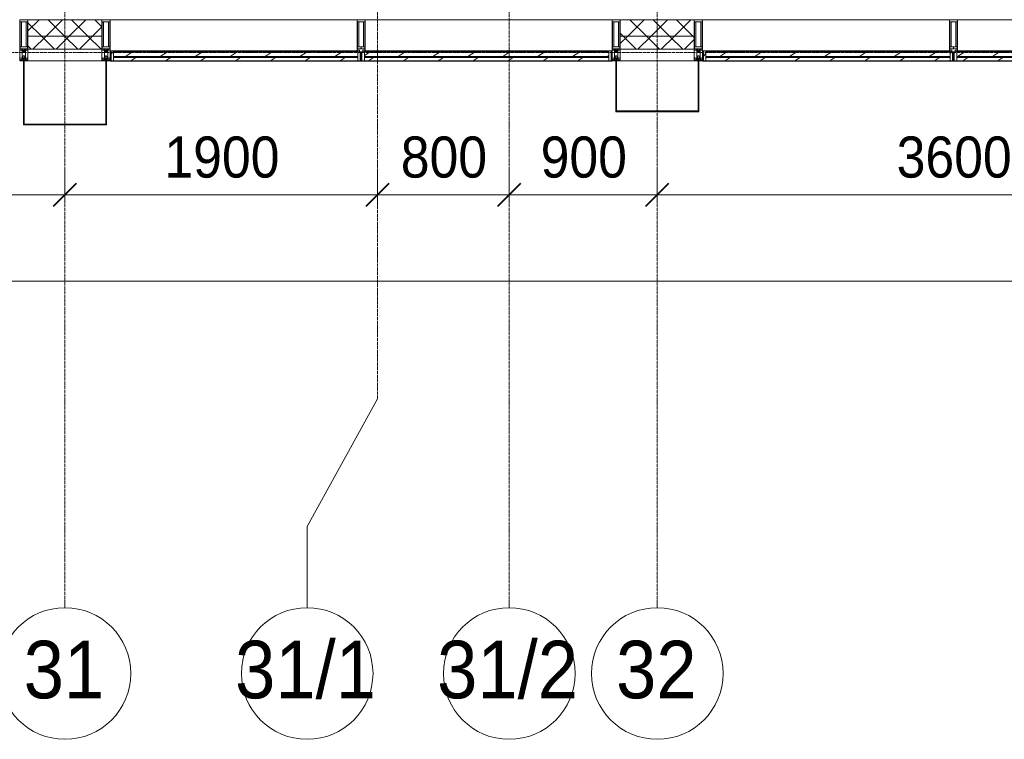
# Model space of a CAD drawing. Header units: millimetres. Extents: x 5617 to 140879, y 7718 to 151665.
# Tile 24 of 44: x 72050 to 78034, y 11226 to 15600. Entities that reach past the tile are written whole.
import ezdxf

# ---------------------------------------------------------------- set-up
doc = ezdxf.new("R2010")
doc.units = ezdxf.units.MM
doc.linetypes.add('ADSK_Линия сетки', pattern=[25, 20, -2.5, 0, -2.5])
doc.linetypes.add('Линия сетки', pattern=[25, 20, -2.5, 0, -2.5])
for name, color, linetype, lineweight in [('Импосты витража', 7, 'Continuous', 18), ('Колонны', 7, 'Continuous', 18), ('Оси', 7, 'Continuous', 9), ('Панели витража', 7, 'Continuous', 18), ('Размеры', 7, 'Continuous', 9), ('Размеры-100', 7, 'Continuous', 9), ('Стены разрез', 7, 'Continuous', 40), ('Стены штриховка', 7, 'Continuous', 40), ('Элементы узлов', 7, 'Continuous', 18)]:
    doc.layers.add(name, color=color, linetype=linetype, lineweight=lineweight)
doc.styles.add('Arial', font='arial.ttf', dxfattribs={"width": 0.9, "height": 250})
doc.styles.add('Arial_1', font='arial.ttf', dxfattribs={"width": 0.9, "height": 350})
doc.dimstyles.new('Основной_2_5_мм', dxfattribs={"dimscale": 304.8, "dimtxt": 255.06485, "dimasz": 0.463911, "dimexe": 0.492126, "dimexo": 0.492126, "dimgap": 0.098425, "dimtad": 1, "dimdec": 0, "dimdsep": 46, "dimtxsty": 'Arial', "dimblk1": 'OBLIQUE', "dimblk2": 'OBLIQUE', "dimsah": 1, "dimcen": 0.09, "dimdle": 0.492126, "dimazin": 2, "dimtfac": 1, "dimtdec": 4, "dimtix": 1, "dimtmove": 0, "dimatfit": 3, "dimfxl": 1, "dimtvp": 1, "dimtolj": 1, "dimtzin": 0, "dimlwd": 20, "dimlwe": 20, "dimarcsym": 2})
pattern_1 = [(45, (0, 0), (-70.71068, 70.71068), []), (135, (0, 0), (-70.71068, -70.71068), [])]
pattern_2 = [(225, (124912.5, 15350), (106.06602, -106.06602), [])]
pattern_3 = [(225, (128512.5, 15350), (106.06602, -106.06602), [])]
pattern_4 = [(225, (123387.5, 15350), (106.06602, -106.06602), [])]
pattern_5 = [(225, (126987.5, 15350), (106.06602, -106.06602), [])]

# ---------------------------------------------------------------- blocks, each defined once
blk = doc.blocks.new('Rectangular Mullion - R_StandardFrame_50Wx250H-7119914-МКСС_К4_L01_1_4_350__Техпространство_лоток')
at = {"layer": 'Импосты витража', "color": 253, "lineweight": 5, "true_color": 0xaaaaaa}
blk.add_line((82525, 15350), (82975, 15350), dxfattribs=at)
blk = doc.blocks.new('Rectangular Mullion - 50Wx250H-2623690-МКСС_К4_L01_1_4_350__Техпространство_лоток')
at = {"layer": 'Элементы узлов', "color": 253, "lineweight": 5, "true_color": 0xaaaaaa}
for p, q in [((-25, 65.2), (-25, 250)), ((-25, 250), (0, 250)), ((25, 250), (0, 250)), ((25, 65.2), (25, 250)), ((-23, 237.3), (0, 237.3)), ((-23, 237.3), (-23, 73.6)), ((-14.9, 84), (-14.9, 237.3)), ((23, 237.3), (0, 237.3)), ((14.9, 84), (14.9, 237.3)), ((23, 237.3), (23, 73.6)), ((-14, 65.2), (-25, 65.2)), ((0, 84), (-23, 84)), ((-0.5, 73.6), (-23, 73.6)), ((-14, 71.3), (-14, 65.2)), ((-10, 71.3), (-14, 71.3)), ((-10, 53), (-10, 71.3)), ((-7, 65.2), (-5.9, 67.3)), ((-7, 65.2), (-7, 54.7)), ((-4.1, 67.3), (-5.9, 67.3)), ((-4.1, 67.3), (-2.9, 65.1)), ((-2.9, 65.1), (-2.9, 54.6)), ((0, 84), (23, 84)), ((0.5, 73.6), (23, 73.6)), ((4.1, 67.3), (2.9, 65.1)), ((2.9, 65.1), (2.9, 54.6)), ((4.1, 67.3), (5.9, 67.3)), ((7, 65.2), (5.9, 67.3)), ((7, 65.2), (7, 54.7)), ((10, 71.3), (14, 71.3)), ((10, 53), (10, 71.3)), ((14, 71.3), (14, 65.2)), ((14, 65.2), (25, 65.2)), ((-23.8, 14.6), (-25, 14.2)), ((-25, 0), (-25, 14.2)), ((-22.3, 17), (-23.8, 17)), ((-23.8, 17), (-23.8, 14.6)), ((-22.5, 10.6), (-23.8, 14.6)), ((-22.5, 10.6), (-23.7, 9.9)), ((-23.7, 1.3), (-23.7, 9.9)), ((-23.7, 1.3), (-11.8, 1.3)), ((-23.2, 10.2), (-22.5, 8)), ((-22.5, 8), (-22.5, 4.5)), ((-21.3, 4.5), (-22.5, 4.5)), ((-22.3, 17), (-22.3, 16)), ((-22.3, 16), (-21.3, 16)), ((-19, 17.6), (-21.3, 16)), ((-21.3, 4.5), (-21.3, 6.5)), ((-21.3, 6.5), (-14.2, 6.5)), ((-18.4, 16.6), (-19, 17.6)), ((-7.4, 16.6), (-18.4, 16.6)), ((-14.2, 6.5), (-14.2, 4.5)), ((-13.2, 4.5), (-14.2, 4.5)), ((-13.2, 4.5), (-12.2, 7.2)), ((-12.7, 7.6), (-11.3, 11.4)), ((-12.7, 7.6), (-11.8, 6.9)), ((-12.2, 9), (-12.2, 14.8)), ((-12.2, 14.8), (0, 14.8)), ((-11.8, 1.3), (-11.8, 6.9)), ((-10.5, 11.2), (-11.3, 11.4)), ((-10.5, 1.5), (-10.5, 11.2)), ((-4.8, 1.5), (-10.5, 1.5)), ((-8.7, 53), (-10, 53)), ((-10, 53), (-10, 17)), ((-10, 17), (-7.5, 17)), ((-8.7, 53), (-7, 54.7)), ((-8.5, 23), (-1.5, 30)), ((-8.5, 18.5), (-8.5, 23)), ((-7.5, 18.5), (-8.5, 18.5)), ((-7.5, 17), (-7.5, 18.5)), ((-7.4, 18), (-7.4, 16.6)), ((-2.6, 18), (-7.4, 18)), ((0, 8), (-4.8, 8)), ((-4.8, 1.5), (-4.8, 8)), ((-1.3, 53), (-2.9, 54.6)), ((-2.6, 18), (-2.6, 16.8)), ((-2.6, 16.8), (0, 16.8)), ((-1.5, 30), (0, 30)), ((0, 53), (-1.3, 53)), ((0, 53), (1.3, 53)), ((1.5, 30), (0, 30)), ((2.6, 16.8), (0, 16.8)), ((0, 14.8), (0, 16.8)), ((0, 14.8), (0, 16.8)), ((12.2, 14.8), (0, 14.8)), ((0, 0), (0, 8)), ((0, 8), (4.8, 8)), ((0, 0), (0, 8)), ((1.3, 53), (2.9, 54.6)), ((8.5, 23), (1.5, 30)), ((2.6, 18), (2.6, 16.8)), ((2.6, 18), (7.4, 18)), ((4.8, 1.5), (4.8, 8)), ((4.8, 1.5), (10.5, 1.5)), ((8.7, 53), (7, 54.7)), ((7.4, 18), (7.4, 16.6)), ((7.4, 16.6), (18.4, 16.6)), ((7.5, 18.5), (8.5, 18.5)), ((7.5, 17), (7.5, 18.5)), ((10, 17), (7.5, 17)), ((8.5, 18.5), (8.5, 23)), ((8.7, 53), (10, 53)), ((10, 53), (10, 17)), ((10.5, 11.2), (11.3, 11.4)), ((10.5, 1.5), (10.5, 11.2)), ((12.7, 7.6), (11.3, 11.4)), ((12.7, 7.6), (11.8, 6.9)), ((11.8, 1.3), (11.8, 6.9)), ((23.7, 1.3), (11.8, 1.3)), ((12.2, 9), (12.2, 14.8)), ((13.2, 4.5), (12.2, 7.2)), ((13.2, 4.5), (14.2, 4.5)), ((21.3, 6.5), (14.2, 6.5)), ((14.2, 6.5), (14.2, 4.5)), ((18.4, 16.6), (19, 17.6)), ((19, 17.6), (21.3, 16)), ((22.3, 16), (21.3, 16)), ((21.3, 4.5), (21.3, 6.5)), ((21.3, 4.5), (22.5, 4.5)), ((22.3, 17), (22.3, 16)), ((22.3, 17), (23.8, 17)), ((22.5, 10.6), (23.8, 14.6)), ((22.5, 10.6), (23.7, 9.9)), ((23.2, 10.2), (22.5, 8)), ((22.5, 8), (22.5, 4.5)), ((23.7, 1.3), (23.7, 9.9)), ((23.8, 17), (23.8, 14.6)), ((23.8, 14.6), (25, 14.2)), ((25, 0), (25, 14.2)), ((-25, 0), (0, 0)), ((25, 0), (0, 0))]:
    blk.add_line(p, q, dxfattribs=at)
for centre, start, end in [((-0.5, 73.1), 360, 90), ((0.5, 73.1), 90, 180)]:
    blk.add_arc(centre, 0.5, start, end, dxfattribs=at)
blk = doc.blocks.new('Rectangular Mullion - R_StandardFrame_50Wx250H-6301897-МКСС_К4_L01_1_4_350__Техпространство_лоток')
at = {"layer": 'Импосты витража', "color": 253, "lineweight": 5, "true_color": 0xaaaaaa}
for p, q in [((-25, 0), (-25, 250)), ((-25, 250), (25, 250)), ((25, 250), (25, 0)), ((-2.5, 0), (-25, 0)), ((25, 0), (2.5, 0))]:
    blk.add_line(p, q, dxfattribs=at)
blk = doc.blocks.new('Rectangular Mullion - R_StandardFrame_50Wx250H-V10-МКСС_К4_L01_1_4_350__Техпространство_лоток')
at = {"layer": 'Импосты витража', "color": 253, "lineweight": 5, "true_color": 0xaaaaaa}
for p, q in [((-25, 0), (-25, 250)), ((-25, 250), (25, 250)), ((25, 250), (25, 0)), ((-2.5, 0), (-25, 0)), ((25, 0), (2.5, 0))]:
    blk.add_line(p, q, dxfattribs=at)
blk = doc.blocks.new('A_PAN_VentilationGrill - Горизонтальные_Стекло-V44-МКСС_К4_L01_1_4_350__Техпространство_лоток')
at = {"layer": 'Панели витража', "lineweight": 5}
h = blk.add_hatch(dxfattribs=at)
h.set_pattern_fill('FP_144', color=256, style=0, pattern_type=2)
h.set_pattern_definition(pattern_2)
h.paths.add_polyline_path([(42.3, 3), (-732.5, 3), (-732.5, 0), (732.5, 0), (732.5, 3), (483.1, 3)])
h = blk.add_hatch(dxfattribs=at)
h.set_pattern_fill('FP_144', color=256, style=0, pattern_type=2)
h.set_pattern_definition(pattern_2)
h.paths.add_polyline_path([(-757.5, 0), (-757.5, -60), (-742.5, -60), (-742.5, 0)])
h.paths.add_polyline_path([(757.5, 0), (742.5, 0), (742.5, -55.2), (757.5, -55), (757.5, -20)])
h = blk.add_hatch(dxfattribs=at)
h.set_pattern_fill('FP_143', color=256, style=0, pattern_type=2)
h.set_pattern_definition([(213.056, (124912.5, 7082.59), (20.16186, -124.93236), [])])
h.paths.add_polyline_path([(742.5, 0), (-742.5, 0), (-742.5, -20), (742.5, -20)])
h = blk.add_hatch(dxfattribs=at)
h.set_pattern_fill('FP_145', color=256, style=0, pattern_type=2)
h.set_pattern_definition([(213.056, (124912.5, 7034.82), (20.16186, -124.93236), [])])
h.paths.add_polyline_path([(42.3, -26.6), (-742.5, -26.6), (-742.5, -55), (742.5, -55), (742.4, -26.6), (483.1, -26.6)])
h = blk.add_hatch(dxfattribs=at)
h.set_pattern_fill('FP_144', color=256, style=0, pattern_type=2)
h.set_pattern_definition(pattern_2)
h.paths.add_polyline_path([(42.3, -55), (-742.5, -55), (-742.5, -60), (737.5, -60), (737.5, -55), (483.1, -55)])
at = {"layer": 'Панели витража', "color": 253, "lineweight": 5, "true_color": 0xaaaaaa}
for p, q in [((-732.5, 3), (-762.5, 3)), ((-762.5, 3), (-762.5, -60)), ((-732.5, 0), (-732.5, 3)), ((732.5, 3), (-732.5, 3)), ((762.5, 3), (732.5, 3)), ((732.5, 3), (732.5, 0)), ((762.5, -55), (762.5, 3)), ((-757.5, -60), (-757.5, 0)), ((-757.5, 0), (-732.5, 0)), ((-742.5, -20), (-742.5, 0)), ((742.5, -20), (-742.5, -20)), ((-742.5, -20), (-742.5, -26.6)), ((-742.5, -26.6), (742.5, -26.6)), ((-742.5, -55), (-742.5, -26.6)), ((-742.5, -60), (-742.5, -55)), ((742.5, -55), (-742.5, -55)), ((-732.5, 0), (732.5, 0)), ((732.5, 0), (757.5, 0)), ((742.5, 0), (742.5, -20)), ((742.5, -26.6), (742.5, -20)), ((742.5, -26.6), (742.5, -55)), ((757.5, 0), (757.5, -55)), ((-762.5, -60), (-757.5, -60)), ((737.5, -60), (-742.5, -60))]:
    blk.add_line(p, q, dxfattribs=at)
blk = doc.blocks.new('A_PAN_VentilationGrill - Горизонтальные_Стекло-V45-МКСС_К4_L01_1_4_350__Техпространство_лоток')
at = {"layer": 'Панели витража', "lineweight": 5}
h = blk.add_hatch(dxfattribs=at)
h.set_pattern_fill('FP_147', color=256, style=0, pattern_type=2)
h.set_pattern_definition(pattern_3)
h.paths.add_polyline_path([(116.5, 3), (-732.5, 3), (-732.5, 0), (732.5, 0), (732.5, 3), (557.2, 3)])
h = blk.add_hatch(dxfattribs=at)
h.set_pattern_fill('FP_147', color=256, style=0, pattern_type=2)
h.set_pattern_definition(pattern_3)
h.paths.add_polyline_path([(-757.5, 0), (-757.5, -60), (-742.5, -60), (-742.5, 0)])
h.paths.add_polyline_path([(757.5, 0), (742.5, 0), (742.5, -55.2), (757.5, -55), (757.5, -20)])
h = blk.add_hatch(dxfattribs=at)
h.set_pattern_fill('FP_146', color=256, style=0, pattern_type=2)
h.set_pattern_definition([(213.056, (128512.5, 7082.59), (20.16186, -124.93236), [])])
h.paths.add_polyline_path([(742.5, 0), (-742.5, 0), (-742.5, -20), (742.5, -20)])
h = blk.add_hatch(dxfattribs=at)
h.set_pattern_fill('FP_148', color=256, style=0, pattern_type=2)
h.set_pattern_definition([(213.056, (128512.5, 7034.82), (20.16186, -124.93236), [])])
h.paths.add_polyline_path([(116.5, -26.6), (-742.5, -26.6), (-742.5, -55), (742.5, -55), (742.4, -26.6), (557.2, -26.6)])
h = blk.add_hatch(dxfattribs=at)
h.set_pattern_fill('FP_147', color=256, style=0, pattern_type=2)
h.set_pattern_definition(pattern_3)
h.paths.add_polyline_path([(116.5, -55), (-742.5, -55), (-742.5, -60), (737.5, -60), (737.5, -55), (557.2, -55)])
at = {"layer": 'Панели витража', "color": 253, "lineweight": 5, "true_color": 0xaaaaaa}
for p, q in [((-732.5, 3), (-762.5, 3)), ((-762.5, 3), (-762.5, -60)), ((-732.5, 0), (-732.5, 3)), ((732.5, 3), (-732.5, 3)), ((762.5, 3), (732.5, 3)), ((732.5, 3), (732.5, 0)), ((762.5, -55), (762.5, 3)), ((-757.5, -60), (-757.5, 0)), ((-757.5, 0), (-732.5, 0)), ((-742.5, -20), (-742.5, 0)), ((742.5, -20), (-742.5, -20)), ((-742.5, -20), (-742.5, -26.6)), ((-742.5, -26.6), (742.5, -26.6)), ((-742.5, -55), (-742.5, -26.6)), ((-742.5, -60), (-742.5, -55)), ((742.5, -55), (-742.5, -55)), ((-732.5, 0), (732.5, 0)), ((732.5, 0), (757.5, 0)), ((742.5, 0), (742.5, -20)), ((742.5, -26.6), (742.5, -20)), ((742.5, -26.6), (742.5, -55)), ((757.5, 0), (757.5, -55)), ((-762.5, -60), (-757.5, -60)), ((737.5, -60), (-742.5, -60))]:
    blk.add_line(p, q, dxfattribs=at)
blk = doc.blocks.new('Rectangular Mullion - R_InvisibleFrame_50Wx250H-7119915-МКСС_К4_L01_1_4_350__Техпространство_лоток')
at = {"layer": 'Импосты витража', "color": 253, "lineweight": 5, "true_color": 0xaaaaaa}
for p, q in [((88175, 15600), (89675, 15600)), ((89655, 15410), (89670, 15410))]:
    blk.add_line(p, q, dxfattribs=at)
blk = doc.blocks.new('A_PAN_VentilationGrill - Горизонтальные_Стекло-V47-МКСС_К4_L01_1_4_350__Техпространство_лоток')
at = {"layer": 'Панели витража', "lineweight": 5}
h = blk.add_hatch(dxfattribs=at)
h.set_pattern_fill('FP_153', color=256, style=0, pattern_type=2)
h.set_pattern_definition(pattern_4)
h.paths.add_polyline_path([(-711.4, 3), (-732.5, 3), (-732.5, 0), (732.5, 0), (732.5, 3), (-601.2, 3)])
h = blk.add_hatch(dxfattribs=at)
h.set_pattern_fill('FP_153', color=256, style=0, pattern_type=2)
h.set_pattern_definition(pattern_4)
h.paths.add_polyline_path([(-757.5, 0), (-757.5, -55), (-742.5, -55), (-742.5, 0)])
h.paths.add_polyline_path([(742.5, 0), (742.5, -60), (757.5, -60), (757.5, 0)])
h = blk.add_hatch(dxfattribs=at)
h.set_pattern_fill('FP_152', color=256, style=0, pattern_type=2)
h.set_pattern_definition([(213.056, (123387.5, 7082.59), (20.16186, -124.93236), [])])
h.paths.add_polyline_path([(742.5, 0), (-742.5, 0), (-742.5, -20), (742.5, -20)])
h = blk.add_hatch(dxfattribs=at)
h.set_pattern_fill('FP_154', color=256, style=0, pattern_type=2)
h.set_pattern_definition([(213.056, (123387.5, 7034.82), (20.16186, -124.93236), [])])
h.paths.add_polyline_path([(-739.7, -26.6), (-742.5, -26.6), (-742.4, -55), (742.5, -55), (742.5, -26.6), (-737.5, -26.6)])
h = blk.add_hatch(dxfattribs=at)
h.set_pattern_fill('FP_153', color=256, style=0, pattern_type=2)
h.set_pattern_definition(pattern_4)
h.paths.add_polyline_path([(742.5, -55), (-737.5, -55), (-736.6, -60), (742.5, -60)])
at = {"layer": 'Панели витража', "color": 253, "lineweight": 5, "true_color": 0xaaaaaa}
for p, q in [((-732.5, 3), (-762.5, 3)), ((-762.5, 3), (-762.5, -55)), ((-732.5, 0), (-732.5, 3)), ((732.5, 3), (-732.5, 3)), ((762.5, 3), (732.5, 3)), ((732.5, 3), (732.5, 0)), ((762.5, -60), (762.5, 3)), ((-757.5, -55), (-757.5, 0)), ((-757.5, 0), (-732.5, 0)), ((-742.5, -20), (-742.5, 0)), ((742.5, -20), (-742.5, -20)), ((-742.5, -20), (-742.5, -26.6)), ((-742.5, -26.6), (742.5, -26.6)), ((-742.5, -55), (-742.5, -26.6)), ((742.5, -55), (-742.5, -55)), ((-732.5, 0), (732.5, 0)), ((732.5, 0), (757.5, 0)), ((742.5, 0), (742.5, -20)), ((742.5, -26.6), (742.5, -20)), ((742.5, -26.6), (742.5, -55)), ((742.5, -55), (742.5, -60)), ((757.5, 0), (757.5, -60)), ((742.5, -60), (-737.5, -60)), ((757.5, -60), (762.5, -60))]:
    blk.add_line(p, q, dxfattribs=at)
blk = doc.blocks.new('A_PAN_VentilationGrill - Горизонтальные_Стекло-V48-МКСС_К4_L01_1_4_350__Техпространство_лоток')
at = {"layer": 'Панели витража', "lineweight": 5}
h = blk.add_hatch(dxfattribs=at)
h.set_pattern_fill('FP_156', color=256, style=0, pattern_type=2)
h.set_pattern_definition(pattern_5)
h.paths.add_polyline_path([(732.5, 3), (-732.5, 3), (-732.5, 0), (732.5, 0)])
h = blk.add_hatch(dxfattribs=at)
h.set_pattern_fill('FP_156', color=256, style=0, pattern_type=2)
h.set_pattern_definition(pattern_5)
h.paths.add_polyline_path([(-742.5, 0), (-757.5, 0), (-757.5, -55), (-742.5, -55), (-742.5, -20)])
h.paths.add_polyline_path([(757.5, 0), (742.5, 0), (742.5, -60), (757.5, -60), (757.5, -20)])
h = blk.add_hatch(dxfattribs=at)
h.set_pattern_fill('FP_155', color=256, style=0, pattern_type=2)
h.set_pattern_definition([(213.056, (126987.5, 7082.59), (20.16186, -124.93236), [])])
h.paths.add_polyline_path([(354.4, 0), (-742.5, 0), (-742.5, -20), (742.5, -20), (742.5, 0), (732.5, 0)])
h = blk.add_hatch(dxfattribs=at)
h.set_pattern_fill('FP_157', color=256, style=0, pattern_type=2)
h.set_pattern_definition([(213.056, (126987.5, 7034.82), (20.16186, -124.93236), [])])
h.paths.add_polyline_path([(-739.7, -26.6), (-742.5, -26.6), (-742.4, -55), (742.5, -55), (742.5, -26.6), (-737.5, -26.6)])
h = blk.add_hatch(dxfattribs=at)
h.set_pattern_fill('FP_156', color=256, style=0, pattern_type=2)
h.set_pattern_definition(pattern_5)
h.paths.add_polyline_path([(354.4, -55), (-737.5, -55), (-736.6, -60), (742.5, -60), (742.5, -55)])
at = {"layer": 'Панели витража', "color": 253, "lineweight": 5, "true_color": 0xaaaaaa}
for p, q in [((-732.5, 3), (-762.5, 3)), ((-762.5, 3), (-762.5, -55)), ((-732.5, 0), (-732.5, 3)), ((732.5, 3), (-732.5, 3)), ((762.5, 3), (732.5, 3)), ((732.5, 3), (732.5, 0)), ((762.5, -60), (762.5, 3)), ((-757.5, -55), (-757.5, 0)), ((-757.5, 0), (-732.5, 0)), ((-742.5, -20), (-742.5, 0)), ((742.5, -20), (-742.5, -20)), ((-742.5, -20), (-742.5, -26.6)), ((-742.5, -26.6), (742.5, -26.6)), ((-742.5, -55), (-742.5, -26.6)), ((742.5, -55), (-742.5, -55)), ((-732.5, 0), (732.5, 0)), ((732.5, 0), (757.5, 0)), ((742.5, 0), (742.5, -20)), ((742.5, -26.6), (742.5, -20)), ((742.5, -26.6), (742.5, -55)), ((742.5, -55), (742.5, -60)), ((757.5, 0), (757.5, -60)), ((742.5, -60), (-737.5, -60)), ((757.5, -60), (762.5, -60))]:
    blk.add_line(p, q, dxfattribs=at)
blk = doc.blocks.new('Rectangular Mullion - R_InvisibleFrame_50Wx250H-7119928-МКСС_К4_L01_1_4_350__Техпространство_лоток')
at = {"layer": 'Импосты витража', "color": 253, "lineweight": 5, "true_color": 0xaaaaaa}
for p, q in [((136550, 26575), (136550, 28075)), ((136740, 26580), (136740, 26595))]:
    blk.add_line(p, q, dxfattribs=at)
blk = doc.blocks.new('Rectangular Mullion - 50Wx250H-V6-МКСС_К4_L01_1_4_350__Техпространство_лоток')
at = {"layer": 'Элементы узлов', "color": 253, "lineweight": 5, "true_color": 0xaaaaaa}
for p, q in [((0, 250), (-25, 250)), ((-25, 250), (-25, 237.3)), ((-25, 65.2), (-25, 250)), ((-25, 250), (0, 250)), ((25, 250), (0, 250)), ((25, 250), (0, 250)), ((25, 237.3), (25, 250)), ((25, 65.2), (25, 250)), ((-23, 237.3), (0, 237.3)), ((-23, 237.3), (0, 237.3)), ((-23, 237.3), (-23, 73.6)), ((0, 237.3), (-14.9, 237.3)), ((-14.9, 237.3), (-14.9, 84)), ((-14.9, 84), (-14.9, 237.3)), ((14.9, 237.3), (0, 237.3)), ((0, 237.3), (23, 237.3)), ((23, 237.3), (0, 237.3)), ((14.9, 84), (14.9, 237.3)), ((14.9, 84), (14.9, 237.3)), ((23, 237.3), (23, 73.6)), ((-25, 73.6), (-25, 65.2)), ((-25, 65.2), (-25, 60.2)), ((-10, 65.2), (-25, 65.2)), ((-25, 65.2), (-25, 60.2)), ((-25, 65.2), (-10, 65.2)), ((-10, 65.2), (-25, 65.2)), ((0, 84), (-23, 84)), ((-23, 84), (-23, 73.6)), ((0, 84), (-23, 84)), ((-23, 73.6), (0, 73.6)), ((0, 73.6), (-23, 73.6)), ((-0.5, 73.6), (-23, 73.6)), ((-14.9, 84), (0, 84)), ((-10, 55), (-10, 65.2)), ((-10, 65.2), (-10, 55)), ((-10, 55), (-10, 65.2)), ((0, 84), (14.9, 84)), ((23, 84), (0, 84)), ((0, 84), (0, 73.6)), ((0, 84), (23, 84)), ((0, 73.6), (0, 84)), ((0, 73.6), (23, 73.6)), ((23, 73.6), (0, 73.6)), ((0.5, 73.6), (23, 73.6)), ((10, 65.2), (10, 55)), ((25, 65.2), (10, 65.2)), ((10, 55), (10, 65.2)), ((10, 65.2), (25, 65.2)), ((10, 65.2), (25, 65.2)), ((10, 55), (10, 65.2)), ((23, 73.6), (23, 84)), ((25, 65.2), (25, 73.6)), ((25, 65.2), (25, 60.2)), ((25, 60.2), (25, 65.2)), ((-10, 55), (-14, 55)), ((-14, 55), (-10, 55)), ((-10, 55), (0, 55)), ((0, 55), (-10, 55)), ((0, 55), (10, 55)), ((0, 55), (10, 55)), ((10, 55), (14, 55)), ((10, 55), (14, 55))]:
    blk.add_line(p, q, dxfattribs=at)
for centre, start, end in [((-14, 69.1), 218.97226, 270), ((-14, 69.1), 218.97226, 270), ((-14, 69.1), 218.97226, 270), ((14, 69.1), 270, 321.02774), ((14, 69.1), 270, 321.02774), ((14, 69.1), 270, 321.02774)]:
    blk.add_arc(centre, 14.1, start, end, dxfattribs=at)
blk = doc.blocks.new('Rectangular Mullion - R_InvisibleFrame_50Wx250H-V7-МКСС_К4_L01_1_4_350__Техпространство_лоток')
at = {"layer": 'Импосты витража', "color": 253, "lineweight": 5, "true_color": 0xaaaaaa}
for p, q in [((-25, 73.6), (-25, 237.3)), ((25, 237.3), (25, 73.6))]:
    blk.add_line(p, q, dxfattribs=at)
blk = doc.blocks.new('A_SLK_PAN_Type1 - Прямой тип панели-7163252-МКСС_К4_L01_1_4_350__Техпространство_лоток')
at = {"layer": 'Колонны', "lineweight": 5}
for p, q in [((-252.5, 310), (252.5, 310)), ((-252.5, 0), (-252.5, 310)), ((-247.5, 305), (-247.5, 0)), ((247.5, 305), (-247.5, 305)), ((247.5, 0), (247.5, 305)), ((252.5, 310), (252.5, 0)), ((-247.5, 0), (-252.5, 0)), ((252.5, 0), (247.5, 0))]:
    blk.add_line(p, q, dxfattribs=at)
blk = doc.blocks.new('A_SLK_PAN_Type1 - Прямой тип панели-7163271-МКСС_К4_L01_1_4_350__Техпространство_лоток')
at = {"layer": 'Колонны', "lineweight": 5}
for p, q in [((-252.5, 390), (252.5, 390)), ((-252.5, 0), (-252.5, 390)), ((-247.5, 385), (-247.5, 0)), ((247.5, 385), (-247.5, 385)), ((247.5, 0), (247.5, 385)), ((252.5, 390), (252.5, 0)), ((-247.5, 0), (-252.5, 0)), ((252.5, 0), (247.5, 0))]:
    blk.add_line(p, q, dxfattribs=at)
blk = doc.blocks.new('135_SLK_K4_AR_FCD_rvt-1-МКСС_К4_L01_1_4_350__Техпространство_лоток')
at = {"layer": 'Стены разрез', "lineweight": 5, "true_color": 0xaaaaaa}
h = blk.add_hatch(dxfattribs=at)
h.set_pattern_fill('FP_34', color=253, style=0, pattern_type=2)
h.set_pattern_definition(pattern_1)
h.paths.add_polyline_path([(122125, 15500), (122575, 15500), (122575, 15600), (122125, 15600)])
h = blk.add_hatch(dxfattribs=at)
h.set_pattern_fill('FP_34', color=253, style=0, pattern_type=2)
h.set_pattern_definition(pattern_1)
h.paths.add_polyline_path([(125751.6, 15500), (126175, 15500), (126175, 15600), (125725, 15600), (125725, 15500)])
h = blk.add_hatch(dxfattribs=at)
h.set_pattern_fill('FP_34', color=253, style=0, pattern_type=2)
h.set_pattern_definition(pattern_1)
h.paths.add_polyline_path([(122125, 15420), (122575, 15420), (122575, 15500), (122125, 15500), (122125, 15481.3)])
h = blk.add_hatch(dxfattribs=at)
h.set_pattern_fill('FP_34', color=253, style=0, pattern_type=2)
h.set_pattern_definition(pattern_1)
h.paths.add_polyline_path([(125725, 15420), (126175, 15420), (126175, 15500), (125725, 15500)])
at = {"layer": 'Стены разрез', "color": 253, "lineweight": 9, "true_color": 0xaaaaaa}
for p, q in [((122575, 15600), (122125, 15600)), ((122125, 15600), (122125, 15420)), ((122575, 15420), (122575, 15600)), ((126175, 15600), (125725, 15600)), ((125725, 15600), (125725, 15420)), ((126175, 15420), (126175, 15600)), ((122125, 15420), (122575, 15420)), ((125725, 15420), (126175, 15420))]:
    blk.add_line(p, q, dxfattribs=at)
at = {"layer": 'Стены штриховка', "color": 253, "lineweight": 9, "true_color": 0xaaaaaa}
for p, q in [((122125, 15500), (122575, 15500)), ((125725, 15500), (126175, 15500))]:
    blk.add_line(p, q, dxfattribs=at)
at = {"layer": 'Импосты витража', "color": 253, "lineweight": 5, "true_color": 0xaaaaaa, "extrusion": (0, 0, -1)}
for name, p in [('Rectangular Mullion - 50Wx250H-2623690-МКСС_К4_L01_1_4_350__Техпространство_лоток', (-122100, 15350)), ('Rectangular Mullion - R_StandardFrame_50Wx250H-V10-МКСС_К4_L01_1_4_350__Техпространство_лоток', (-122100, 15350)), ('Rectangular Mullion - 50Wx250H-2623690-МКСС_К4_L01_1_4_350__Техпространство_лоток', (-122600, 15350)), ('Rectangular Mullion - R_StandardFrame_50Wx250H-6301897-МКСС_К4_L01_1_4_350__Техпространство_лоток', (-122600, 15350)), ('Rectangular Mullion - 50Wx250H-V6-МКСС_К4_L01_1_4_350__Техпространство_лоток', (-124150, 15350)), ('Rectangular Mullion - R_InvisibleFrame_50Wx250H-V7-МКСС_К4_L01_1_4_350__Техпространство_лоток', (-124150, 15350)), ('Rectangular Mullion - 50Wx250H-2623690-МКСС_К4_L01_1_4_350__Техпространство_лоток', (-125700, 15350)), ('Rectangular Mullion - R_StandardFrame_50Wx250H-V10-МКСС_К4_L01_1_4_350__Техпространство_лоток', (-125700, 15350)), ('Rectangular Mullion - 50Wx250H-2623690-МКСС_К4_L01_1_4_350__Техпространство_лоток', (-126200, 15350)), ('Rectangular Mullion - R_StandardFrame_50Wx250H-6301897-МКСС_К4_L01_1_4_350__Техпространство_лоток', (-126200, 15350)), ('Rectangular Mullion - 50Wx250H-V6-МКСС_К4_L01_1_4_350__Техпространство_лоток', (-127750, 15350)), ('Rectangular Mullion - R_InvisibleFrame_50Wx250H-V7-МКСС_К4_L01_1_4_350__Техпространство_лоток', (-127750, 15350))]:
    blk.add_blockref(name, p, dxfattribs=at)
at = {"layer": 'Импосты витража', "color": 253, "lineweight": 5, "true_color": 0xaaaaaa, "rotation": 270.0000000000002}
for p in [(96050, 152150), (99650, 152150)]:
    blk.add_blockref('Rectangular Mullion - R_InvisibleFrame_50Wx250H-7119928-МКСС_К4_L01_1_4_350__Техпространство_лоток', p, dxfattribs=at)
at = {"layer": 'Импосты витража', "color": 253, "lineweight": 5, "true_color": 0xaaaaaa}
for name, p in [('Rectangular Mullion - R_InvisibleFrame_50Wx250H-7119915-МКСС_К4_L01_1_4_350__Техпространство_лоток', (36000, 0)), ('Rectangular Mullion - R_InvisibleFrame_50Wx250H-7119915-МКСС_К4_L01_1_4_350__Техпространство_лоток', (39600, 0)), ('Rectangular Mullion - R_StandardFrame_50Wx250H-7119914-МКСС_К4_L01_1_4_350__Техпространство_лоток', (39600, 0)), ('Rectangular Mullion - R_StandardFrame_50Wx250H-7119914-МКСС_К4_L01_1_4_350__Техпространство_лоток', (43200, 0))]:
    blk.add_blockref(name, p, dxfattribs=at)
at = {"layer": 'Колонны', "color": 253, "lineweight": 5, "true_color": 0xaaaaaa, "rotation": 180}
for name, p in [('A_SLK_PAN_Type1 - Прямой тип панели-7163271-МКСС_К4_L01_1_4_350__Техпространство_лоток', (122350, 15350)), ('A_SLK_PAN_Type1 - Прямой тип панели-7163252-МКСС_К4_L01_1_4_350__Техпространство_лоток', (125950, 15350))]:
    blk.add_blockref(name, p, dxfattribs=at)
at = {"layer": 'Панели витража', "color": 253, "lineweight": 5, "true_color": 0xaaaaaa, "rotation": 180}
for name, p in [('A_PAN_VentilationGrill - Горизонтальные_Стекло-V47-МКСС_К4_L01_1_4_350__Техпространство_лоток', (123387.5, 15350)), ('A_PAN_VentilationGrill - Горизонтальные_Стекло-V44-МКСС_К4_L01_1_4_350__Техпространство_лоток', (124912.5, 15350)), ('A_PAN_VentilationGrill - Горизонтальные_Стекло-V48-МКСС_К4_L01_1_4_350__Техпространство_лоток', (126987.5, 15350)), ('A_PAN_VentilationGrill - Горизонтальные_Стекло-V45-МКСС_К4_L01_1_4_350__Техпространство_лоток', (128512.5, 15350))]:
    blk.add_blockref(name, p, dxfattribs=at)
blk = doc.blocks.new('Ось сетки - Круг_Ø8 мм-6577-МКСС_К4_L01_1_4_350__Техпространство_лоток')
at = {"layer": 'Оси', "lineweight": 20}
for start, end in [(360, 180), (180, 360)]:
    blk.add_arc((0, 0), 4, start, end, dxfattribs=at)
blk = doc.blocks.new('DIMBLOCK22-МКСС_К4_L01_1_4_350__Техпространство_лоток')
at = {"layer": 'Размеры-100', "lineweight": 20, "transparency": 16777216}
for p, q in [((69424.8, 14535.5), (69424.8, 14685.5)), ((72324.8, 14535.5), (72324.8, 14685.5)), ((69424.8, 14535.5), (72324.8, 14535.5)), ((69424.8, 14535.5), (69424.8, 14485.5)), ((72324.8, 14535.5), (72324.8, 14485.5))]:
    blk.add_line(p, q, dxfattribs=at)
at = {"layer": 'Размеры-100', "lineweight": 40, "transparency": 16777216}
for p, q in [((69424.8, 14535.5), (69495.5, 14606.2)), ((72324.8, 14535.5), (72395.5, 14606.2)), ((69424.8, 14535.5), (69354.1, 14464.8)), ((72324.8, 14535.5), (72254.1, 14464.8))]:
    blk.add_line(p, q, dxfattribs=at)
at = {"layer": 'Размеры-100', "color": 0, "lineweight": 20, "transparency": 16777216, "insert": (70529.5, 14890.1), "char_height": 250, "width": 828.765, "attachment_point": 1, "line_spacing_factor": 0.941778, "style": 'Arial'}
blk.add_mtext('2900', dxfattribs=at)
blk = doc.blocks.new('_Oblique')
at = {"color": 0, "linetype": 'ByBlock', "lineweight": -2}
blk.add_line((-0.5, -0.5), (0.5, 0.5), dxfattribs=at)
blk = doc.blocks.new('DIMBLOCK23-МКСС_К4_L01_1_4_350__Техпространство_лоток')
at = {"layer": 'Размеры-100', "lineweight": 20, "transparency": 16777216}
for p, q in [((72324.8, 14535.5), (72324.8, 14685.5)), ((74224.8, 14535.5), (74224.8, 14685.5)), ((72324.8, 14535.5), (74224.8, 14535.5)), ((72324.8, 14535.5), (72324.8, 14485.5)), ((74224.8, 14535.5), (74224.8, 14485.5))]:
    blk.add_line(p, q, dxfattribs=at)
at = {"layer": 'Размеры-100', "lineweight": 40, "transparency": 16777216}
for p, q in [((72324.8, 14535.5), (72395.5, 14606.2)), ((74224.8, 14535.5), (74295.5, 14606.2)), ((72324.8, 14535.5), (72254.1, 14464.8)), ((74224.8, 14535.5), (74154.1, 14464.8))]:
    blk.add_line(p, q, dxfattribs=at)
at = {"layer": 'Размеры-100', "color": 0, "lineweight": 20, "transparency": 16777216, "insert": (72929.5, 14890.1), "char_height": 250, "width": 828.765, "attachment_point": 1, "line_spacing_factor": 0.941778, "style": 'Arial'}
blk.add_mtext('1900', dxfattribs=at)
blk = doc.blocks.new('DIMBLOCK24-МКСС_К4_L01_1_4_350__Техпространство_лоток')
at = {"layer": 'Размеры-100', "lineweight": 20, "transparency": 16777216}
for p, q in [((74224.8, 14535.5), (74224.8, 14685.5)), ((75024.8, 14535.5), (75024.8, 14685.5)), ((74224.8, 14535.5), (75024.8, 14535.5)), ((74224.8, 14535.5), (74224.8, 14485.5)), ((75024.8, 14535.5), (75024.8, 14485.5))]:
    blk.add_line(p, q, dxfattribs=at)
at = {"layer": 'Размеры-100', "lineweight": 40, "transparency": 16777216}
for p, q in [((74224.8, 14535.5), (74295.5, 14606.2)), ((75024.8, 14535.5), (75095.5, 14606.2)), ((74224.8, 14535.5), (74154.1, 14464.8)), ((75024.8, 14535.5), (74954.1, 14464.8))]:
    blk.add_line(p, q, dxfattribs=at)
at = {"layer": 'Размеры-100', "color": 0, "lineweight": 20, "transparency": 16777216, "insert": (74365.8, 14890.1), "char_height": 250, "width": 621.573, "attachment_point": 1, "line_spacing_factor": 0.941778, "style": 'Arial'}
blk.add_mtext('800', dxfattribs=at)
blk = doc.blocks.new('DIMBLOCK25-МКСС_К4_L01_1_4_350__Техпространство_лоток')
at = {"layer": 'Размеры-100', "lineweight": 20, "transparency": 16777216}
for p, q in [((75024.8, 14535.5), (75024.8, 14685.5)), ((75924.8, 14535.5), (75924.8, 14685.5)), ((75024.8, 14535.5), (75924.8, 14535.5)), ((75024.8, 14535.5), (75024.8, 14485.5)), ((75924.8, 14535.5), (75924.8, 14485.5))]:
    blk.add_line(p, q, dxfattribs=at)
at = {"layer": 'Размеры-100', "lineweight": 40, "transparency": 16777216}
for p, q in [((75024.8, 14535.5), (75095.5, 14606.2)), ((75924.8, 14535.5), (75995.5, 14606.2)), ((75024.8, 14535.5), (74954.1, 14464.8)), ((75924.8, 14535.5), (75854.1, 14464.8))]:
    blk.add_line(p, q, dxfattribs=at)
at = {"layer": 'Размеры-100', "color": 0, "lineweight": 20, "transparency": 16777216, "insert": (75215.8, 14890.1), "char_height": 250, "width": 621.573, "attachment_point": 1, "line_spacing_factor": 0.941778, "style": 'Arial'}
blk.add_mtext('900', dxfattribs=at)
blk = doc.blocks.new('DIMBLOCK26-МКСС_К4_L01_1_4_350__Техпространство_лоток')
at = {"layer": 'Размеры-100', "lineweight": 20, "transparency": 16777216}
for p, q in [((75924.8, 14535.5), (75924.8, 14685.5)), ((79524.8, 14535.5), (79524.8, 14685.5)), ((75924.8, 14535.5), (79524.8, 14535.5)), ((75924.8, 14535.5), (75924.8, 14485.5)), ((79524.8, 14535.5), (79524.8, 14485.5))]:
    blk.add_line(p, q, dxfattribs=at)
at = {"layer": 'Размеры-100', "lineweight": 40, "transparency": 16777216}
for p, q in [((75924.8, 14535.5), (75995.5, 14606.2)), ((79524.8, 14535.5), (79595.5, 14606.2)), ((75924.8, 14535.5), (75854.1, 14464.8)), ((79524.8, 14535.5), (79454.1, 14464.8))]:
    blk.add_line(p, q, dxfattribs=at)
at = {"layer": 'Размеры-100', "color": 0, "lineweight": 20, "transparency": 16777216, "insert": (77379.5, 14890.1), "char_height": 250, "width": 828.765, "attachment_point": 1, "line_spacing_factor": 0.941778, "style": 'Arial'}
blk.add_mtext('3600', dxfattribs=at)
blk = doc.blocks.new('DIMBLOCK29-МКСС_К4_L01_1_4_350__Техпространство_лоток')
at = {"layer": 'Размеры-100', "lineweight": 20, "transparency": 16777216}
for p, q in [((32724.8, 14010.6), (32724.8, 14160.6)), ((86724.8, 14010.6), (86724.8, 14160.6)), ((32574.8, 14010.6), (86874.8, 14010.6)), ((32724.8, 14010.6), (32724.8, 13960.6)), ((86724.8, 14010.6), (86724.8, 13960.6))]:
    blk.add_line(p, q, dxfattribs=at)
at = {"layer": 'Размеры-100', "lineweight": 40, "transparency": 16777216}
for p, q in [((32724.8, 14010.6), (32795.5, 14081.3)), ((86724.8, 14010.6), (86795.5, 14081.3)), ((32724.8, 14010.6), (32654.1, 13939.9)), ((86724.8, 14010.6), (86654.1, 13939.9))]:
    blk.add_line(p, q, dxfattribs=at)
at = {"layer": 'Размеры-100', "color": 0, "lineweight": 20, "transparency": 16777216, "insert": (59293.1, 14365.2), "char_height": 250, "width": 1035.956, "attachment_point": 1, "line_spacing_factor": 0.941778, "style": 'Arial'}
blk.add_mtext('54000', dxfattribs=at)

msp = doc.modelspace()

# ---------------------------------------------------------------- linework, layer by layer
at = {"layer": 'Оси', "linetype": 'Линия сетки'}
for p, q in [((72324.8, 12025.7), (72324.8, 32990)), ((74224.8, 13295.7), (74224.8, 32990)), ((75024.8, 12025.7), (75024.8, 32990)), ((75924.8, 12025.7), (75924.8, 32990))]:
    msp.add_line(p, q, dxfattribs=at)
at = {"layer": 'Оси', "linetype": 'ADSK_Линия сетки'}
msp.add_line((86724.8, 15400), (26901, 15400), dxfattribs=at)
at = {"layer": 'Оси'}
for p, q in [((74224.8, 13295.7), (73797, 12519.9)), ((73797, 12519.9), (73797, 12025.7))]:
    msp.add_line(p, q, dxfattribs=at)

# ---------------------------------------------------------------- block references
at = {"lineweight": 5}
msp.add_blockref('135_SLK_K4_AR_FCD_rvt-1-МКСС_К4_L01_1_4_350__Техпространство_лоток', (-50025.2, 0), dxfattribs=at)
at = {"layer": 'Оси', "lineweight": 20, "xscale": 99.99999999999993, "yscale": 99.99999999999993, "zscale": 99.99999999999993}
for p in [(72324.8, 11625.7), (73797, 11625.7), (75024.8, 11625.7), (75924.8, 11625.7)]:
    msp.add_blockref('Ось сетки - Круг_Ø8 мм-6577-МКСС_К4_L01_1_4_350__Техпространство_лоток', p, dxfattribs=at)

# ---------------------------------------------------------------- texts
at = {"layer": 'Оси', "char_height": 350, "attachment_point": 1, "style": 'Arial_1'}
for s, insert, width in [('31/1', (73358.8, 11824.7), 1060.633), ('31/2', (74586.6, 11824.7), 1060.633), ('31', (72074.2, 11824.7), 606.076), ('32', (75674.2, 11824.7), 606.076)]:
    msp.add_mtext(s, dxfattribs=dict(at, insert=insert, width=width))

# ---------------------------------------------------------------- dimensions: what is measured, and where the dimension line sits
at = {"layer": 'Размеры', "lineweight": 20}
for base, p1, p2, override, picture, middle in [((72324.8, 14535.5), (69424.8, 14635.5), (72324.8, 14635.5), {"dimpost": '<>', "dimfxl": 2900}, 'DIMBLOCK22-МКСС_К4_L01_1_4_350__Техпространство_лоток', (70874.8, 14693.2)), ((74224.8, 14535.5), (72324.8, 14635.5), (74224.8, 14635.5), {"dimpost": '<>', "dimfxl": 1900}, 'DIMBLOCK23-МКСС_К4_L01_1_4_350__Техпространство_лоток', (73274.8, 14693.2)), ((75024.8, 14535.5), (74224.8, 14635.5), (75024.8, 14635.5), {"dimpost": '<>', "dimfxl": 800}, 'DIMBLOCK24-МКСС_К4_L01_1_4_350__Техпространство_лоток', (74624.8, 14693.2)), ((75924.8, 14535.5), (75024.8, 14635.5), (75924.8, 14635.5), {"dimpost": '<>', "dimfxl": 900}, 'DIMBLOCK25-МКСС_К4_L01_1_4_350__Техпространство_лоток', (75474.8, 14693.2)), ((79524.8, 14535.5), (75924.8, 14635.5), (79524.8, 14635.5), {"dimpost": '<>', "dimfxl": 3600}, 'DIMBLOCK26-МКСС_К4_L01_1_4_350__Техпространство_лоток', (77724.8, 14693.3)), ((86724.8, 14010.6), (32724.8, 14110.6), (86724.8, 14110.6), {"dimpost": '<>', "dimfxl": 54000}, 'DIMBLOCK29-МКСС_К4_L01_1_4_350__Техпространство_лоток', (59724.8, 14168.2))]:
    dim = msp.add_linear_dim(base=base, p1=p1, p2=p2, dimstyle='Основной_2_5_мм', override=override, dxfattribs=at)
    dim.commit()
    dim.dimension.update_dxf_attribs({"geometry": picture, "text_midpoint": middle})

doc.saveas('drawing.dxf')
